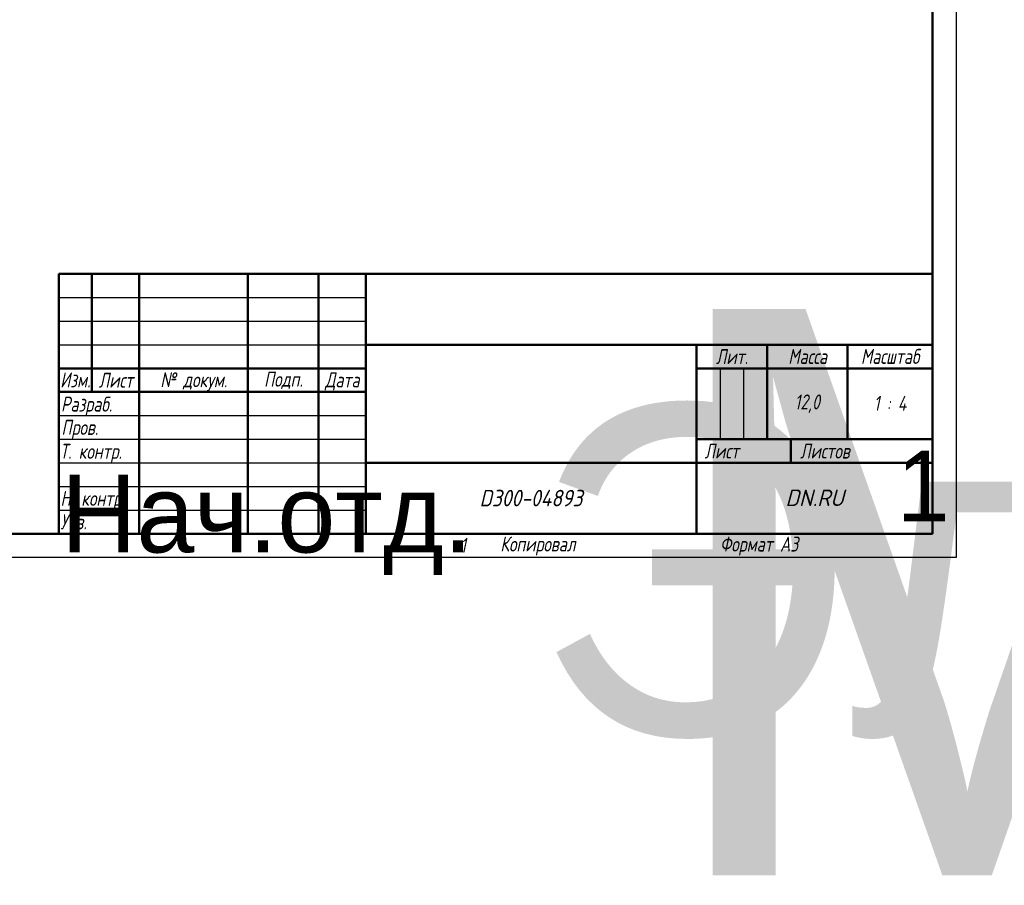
# Model space of a CAD drawing. Header units: millimetres. Extents: x -4672 to 9781, y -278 to 1426.
# Tile 14 of 29: x 887 to 1721, y -278 to 455. Entities that reach past the tile are written whole.
import ezdxf
from ezdxf.enums import TextEntityAlignment as Align

# ---------------------------------------------------------------- set-up
doc = ezdxf.new("R2018")
doc.units = ezdxf.units.MM
doc.header["$LTSCALE"] = 4
doc.layers.add('Заголовок (ГОСТ)', color=7, linetype='Continuous', lineweight=50)
doc.layers.add('Кромка (ГОСТ)', color=7, linetype='Continuous', lineweight=50)
doc.styles.add('Альтернативный текст (ГОСТ)', font='arial.ttf', dxfattribs={"width": 0.8})

# ---------------------------------------------------------------- blocks, each defined once
blk = doc.blocks.new('Рамки ГОСТ - Рамка')
at = {"layer": 'Кромка (ГОСТ)', "lineweight": 25}
for p, q in [((420, 297), (420, 0)), ((420, 0), (0, 0))]:
    blk.add_line(p, q, dxfattribs=at)
at = {"layer": 'Кромка (ГОСТ)'}
for p, q in [((415, 5), (415, 292)), ((20, 5), (415, 5))]:
    blk.add_line(p, q, dxfattribs=at)
at = {"layer": 'Кромка (ГОСТ)', "char_height": 3.17, "attachment_point": 1, "style": 'Альтернативный текст (ГОСТ)'}
for s, insert, width in [('\\fGOST Common|b0|i1;{\\H3.1700;Формат А3}', (370, 4.39), 25.2103), ('\\fGOST Common|b0|i1;{\\H3.1700;1}', (315, 4.14), 6.6287)]:
    blk.add_mtext(s, dxfattribs=dict(at, insert=insert, width=width))
blk = doc.blocks.new('Основные надписи ГОСТ - Форма 1')
at = {"layer": 'Заголовок (ГОСТ)'}
for p, q in [((0, 55), (185, 55)), ((0, 0), (0, 55)), ((0, 0), (0, 55)), ((7, 55), (7, 30)), ((17, 55), (17, 0)), ((40, 55), (40, 0)), ((55, 55), (55, 0)), ((65, 55), (65, 0)), ((185, 0), (185, 55)), ((65, 40), (185, 40)), ((135, 40), (135, 0)), ((150, 40), (150, 20)), ((167, 40), (167, 20)), ((0, 35), (65, 35)), ((135, 35), (185, 35)), ((0, 30), (65, 30)), ((135, 20), (185, 20)), ((155, 20), (155, 15)), ((65, 15), (185, 15)), ((185, 0), (0, 0))]:
    blk.add_line(p, q, dxfattribs=at)
at = {"layer": 'Заголовок (ГОСТ)', "linetype": 'Continuous', "lineweight": 25}
for p, q in [((0, 50), (65, 50)), ((0, 45), (65, 45)), ((0, 40), (65, 40)), ((140, 35), (140, 20)), ((145, 35), (145, 20)), ((0, 25), (65, 25)), ((0, 20), (65, 20)), ((0, 15), (65, 15)), ((0, 10), (65, 10)), ((0, 5), (65, 5))]:
    blk.add_line(p, q, dxfattribs=at)
at = {"layer": 'Заголовок (ГОСТ)', "style": 'Альтернативный текст (ГОСТ)'}
for s, insert, char_height, width, attachment_point in [('\\fGOST Common|b0|i1;{\\H3.1700;Лит.}', (142.52, 37.49), 3.17, 14.9766, 5), ('\\fGOST Common|b0|i1;{\\H3.1700;Масса}', (158.55, 37.51), 3.17, 16.9878, 5), ('\\fGOST Common|b0|i1;{\\H3.1700;Масштаб}', (176.02, 37.53), 3.17, 17.8316, 5), ('\\fGOST Common|b0|i1;{\\H3.1700;Изм.}', (3.5, 32.56), 3.17, 6.9635, 5), ('\\fGOST Common|b0|i1;{\\H3.1700;Лист}', (12.1, 32.5), 3.17, 10.0029, 5), ('\\A0;\\fGOST Common|b0|i1;{\\H3.1700;№ докум.}', (28.58, 32.16), 3.17, 22.9069, 5), ('\\fGOST Common|b0|i1;{\\H3.1700;Подп.}', (47.56, 32.45), 3.17, 14.879, 5), ('\\fGOST Common|b0|i1;{\\H3.1700;Дата}', (60.02, 32.24), 3.17, 9.9614, 5), ('\\fGOST Common|b0|i1;{\\H3.1700;1 : 4}', (176, 27.6), 3.17, 17.9476, 5), ('\\fGOST Common|b0|i1;{\\H3.1700;Разраб.}', (0.47, 27), 3.17, 16.9971, 4), ('\\fGOST Common|b0|i1;{\\H3.1700;12,0}', (158.47, 27.53), 3.17, 17.0435, 5), ('\\fGOST Common|b0|i1;{\\H3.1700;Пров.}', (0.56, 22.08), 3.17, 17.0192, 4), ('\\A0;\\fGOST Common|b0|i1;{\\H3.1700;Т. контр.}', (0.23, 17.01), 3.17, 16.9554, 4), ('\\fGOST Common|b0|i1;{\\H3.1700;Лист}', (140.37, 17.5), 3.17, 10.5071, 5), ('\\fGOST Common|b0|i1;{\\H3.1700;Листов}', (162.21, 17.5), 3.17, 14.3668, 5), ('\\A1;', (150.6, 17.54), 3.17, 8.8313, 5), ('\\fGOST Common|b0|i1;{\\H3.1700;Н. контр.}', (0.36, 7.05), 3.17, 16.9999, 4), ('\\fGOST Common|b0|i1;\\W0.90;{\\H3.5000;D300-04893}', (99.98, 7.54), 3.5, 67.2576, 5), ('\\fGOST Common|b0|i1;\\W1.00;{\\H3.5000;DN.RU}', (160.02, 7.6), 3.5, 49.9832, 5), ('\\fGOST Common|b0|i1;{\\H3.1700;Утв.}', (0.34, 2.52), 3.17, 17.0083, 4), ('\\fGOST Common|b0|i1;{\\H3.1700;Копировал}', (93.48, -0.59), 3.17, 19.7871, 1)]:
    blk.add_mtext(s, dxfattribs=dict(at, insert=insert, char_height=char_height, width=width, attachment_point=attachment_point))
at = {"layer": 'Заголовок (ГОСТ)', "lineweight": 30, "flags": 104}
for tag, height, p in [('Изм1', 2.89, (3.51, 52.52)), ('Лист1', 2.89, (12.03, 52.52)), ('Докум1', 2.89, (28.54, 52.48)), ('Изм2', 2.89, (3.5, 47.52)), ('Лист2', 2.89, (12.01, 47.5)), ('Докум2', 2.89, (28.53, 47.5)), ('ОБОЗНАЧЕНИЕ', 5, (125.33, 47.56)), ('Изм3', 2.89, (3.5, 42.5)), ('Лист3', 2.89, (12.01, 42.51)), ('Докум3', 2.89, (28.51, 42.48)), ('Изм4', 2.89, (3.51, 37.5)), ('Лист4', 2.89, (12, 37.53)), ('Докум4', 2.89, (28.51, 37.52)), ('НАИМЕНОВАНИЕ', 5, (100.59, 27.16)), ('Литера', 3.5, (137.52, 27.25)), ('Литера2', 3.5, (142.51, 27.22)), ('Литера3', 3.5, (147.52, 27.21)), ('Тип_документа', 3.17, (100.08, 17.56)), ('Листов', 3.17, (177.46, 17.58))]:
    blk.add_attdef(tag, text='', height=height, dxfattribs=at).set_placement(p, align=Align.MIDDLE_CENTER)
for tag, height, p in [('Подп1', 2.89, (40.01, 52.51)), ('Дата1', 2, (55.01, 52.51)), ('Подп2', 2.89, (40.01, 47.5)), ('Дата2', 2, (55.01, 47.49)), ('Подп3', 2.89, (40.01, 42.51)), ('Дата3', 2, (55.02, 42.52)), ('Подп4', 2.89, (40.01, 37.51)), ('Дата4', 2, (55.02, 37.51)), ('ПРОВЕРИЛ', 3.17, (17.41, 22.53)), ('Проверил_Подп.', 2.89, (40.05, 22.52)), ('ДАТА_ПРОВЕРКИ', 2, (55.02, 22.51)), ('ТЕХНОЛОГ', 3.17, (17.33, 17.54)), ('Технолог_Подп.', 2.89, (40.05, 17.51)), ('Технолог_Дата', 2, (55.01, 17.5)), ('Должность_руководителя', 3.17, (0.52, 12.51)), ('НАЧ._ОТДЕЛА', 3.17, (17.46, 12.45)), ('Руководитель_Подп.', 2.89, (40.01, 12.5)), ('Руководитель_Дата', 2, (55.01, 12.51)), ('НОРМОКОНТРОЛЬ', 3.17, (17.37, 7.48)), ('Нормоконтроль_Подп.', 2.89, (40.05, 7.52)), ('ДАТА_НОРМОКОНТРОЛЯ', 2, (55.02, 7.51)), ('УТВЕРДИЛ', 3.17, (17.4, 2.51)), ('Утвердил_Подп.', 2.89, (40.05, 2.51)), ('ДАТА_УТВЕРЖДЕНИЯ', 2, (55.01, 2.5))]:
    blk.add_attdef(tag, text='', height=height, dxfattribs=at).set_placement(p, align=Align.MIDDLE_LEFT)
for tag, p in [('Материал_Наим.', (133.71, 9.75)), ('Материал_ГОСТ', (134.04, 4.06))]:
    blk.add_attdef(tag, text='', height=3.5, dxfattribs=at).set_placement(p, align=Align.MIDDLE_RIGHT)

msp = doc.modelspace()

# ---------------------------------------------------------------- block references
at = {"xscale": 4, "yscale": 4, "zscale": 4}
msp.add_blockref('Рамки ГОСТ - Рамка', (0, 0), dxfattribs=at)
ref = msp.add_blockref('Основные надписи ГОСТ - Форма 1', (920, 20), dxfattribs=dict(xscale=4, yscale=4, zscale=4))
lines = msp.add_mtext('Нач.отд.', dxfattribs={"layer": 'Заголовок (ГОСТ)', "insert": (922.086, 70.057), "char_height": 65.9038, "attachment_point": 1})
ref.add_attrib('Должность_руководителя', '', (922.086, 70.057), dxfattribs={"flags": 104}).embed_mtext(lines)
lines = msp.add_mtext('MT-N-030EM-O2-220VAC-У1', dxfattribs={"layer": 'Заголовок (ГОСТ)', "insert": (1421.302, 210.236), "char_height": 479.37184, "attachment_point": 1})
ref.add_attrib('ОБОЗНАЧЕНИЕ', '', (1421.302, 210.236), dxfattribs={"flags": 104}).embed_mtext(lines)
lines = msp.add_mtext('Электропривод многооборотный DN.ru', dxfattribs={"layer": 'Заголовок (ГОСТ)', "insert": (1322.373, 128.656), "char_height": 278.43713, "attachment_point": 1})
ref.add_attrib('НАИМЕНОВАНИЕ', '', (1322.373, 128.656), dxfattribs={"flags": 104}).embed_mtext(lines)
lines = msp.add_mtext('1', dxfattribs={"layer": 'Заголовок (ГОСТ)', "insert": (1629.836, 90.316), "char_height": 59.861, "attachment_point": 1})
ref.add_attrib('Листов', '', (1629.836, 90.316), dxfattribs={"flags": 104}).embed_mtext(lines)

doc.saveas('drawing.dxf')
